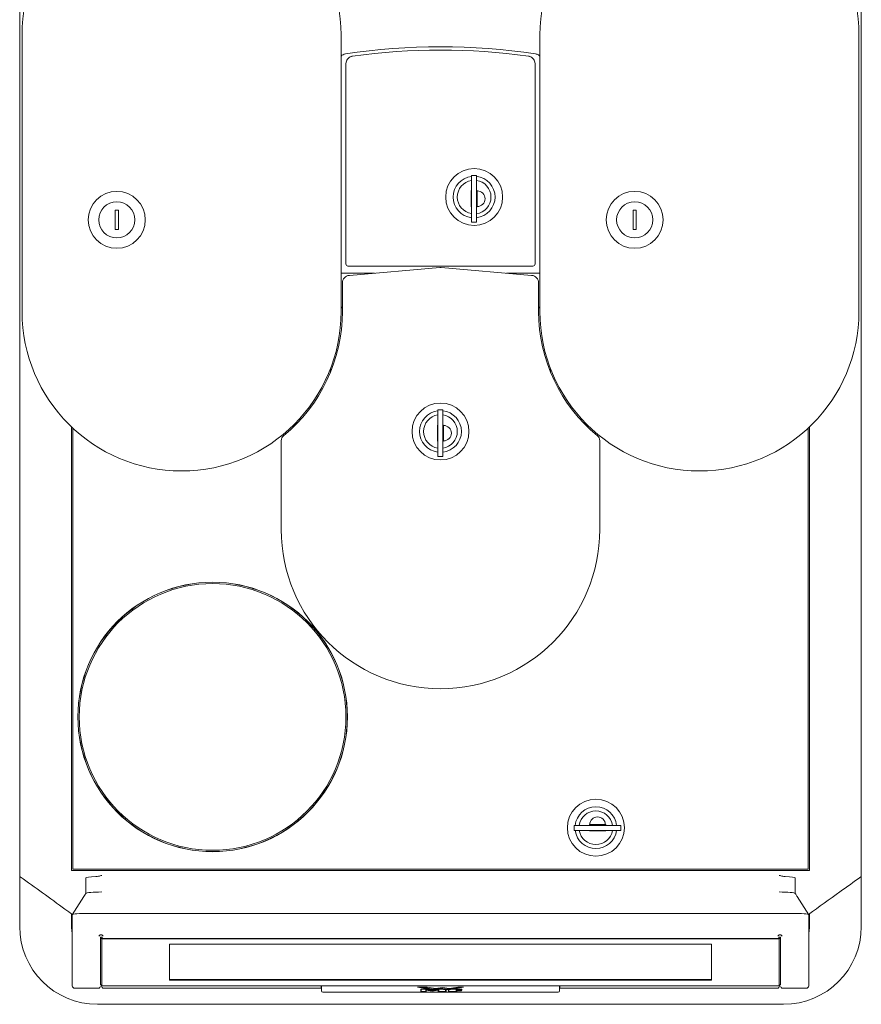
# Model space of a CAD drawing. Header units: millimetres. Extents: x -59761 to 112741, y -57975 to 46221.
# Tile 117 of 132: x 2524 to 2849, y -971 to -591. Entities that reach past the tile are written whole.
import ezdxf

# ---------------------------------------------------------------- set-up
doc = ezdxf.new("R2010")
doc.units = ezdxf.units.MM
doc.layers.add('Equip2D', color=250, linetype='Continuous')
doc.layers.add('EquipAnnot', color=5, linetype='Continuous')
doc.styles.add('GOST прямой', font='isocpeur.ttf', dxfattribs={"height": 2.5})

# ---------------------------------------------------------------- blocks, each defined once
blk = doc.blocks.new('A$C0ea41568')
at = {"color": 0, "linetype": 'Continuous', "lineweight": 0}
for p, q in [((-162.5, 505), (-162.5, 49.85)), ((162.5, 49.85), (162.5, 505)), ((-161.6, 374.4), (-161.6, 267.6)), ((-38.4, 267.6), (-38.4, 374.4)), ((38.4, 267.6), (38.4, 374.4)), ((161.6, 374.4), (161.6, 267.6)), ((-36.52, 363.26), (-36.52, 285.96)), ((-36.51, 363.26), (-36.51, 285.96)), ((36.51, 285.96), (36.51, 363.26)), ((36.52, 285.96), (36.52, 363.26)), ((11.95, 320.07), (11.95, 320.13)), ((13.9, 320.13), (11.95, 320.13)), ((11.95, 320.07), (11.95, 319.07)), ((13.9, 320.07), (13.9, 320.13)), ((13.9, 320.07), (13.9, 319.07)), ((11.95, 317.12), (11.95, 319.07)), ((11.95, 317.12), (11.95, 305.12)), ((13.9, 317.12), (13.9, 319.07)), ((13.9, 317.12), (13.9, 305.12)), ((11.8, 308), (11.8, 314.3)), ((11.8, 314.3), (11.95, 314.3)), ((13.9, 314.3), (14.2, 314.3)), ((14.2, 314.3), (14.2, 314.15)), ((14.2, 311.15), (14.2, 314.15)), ((14.2, 308.15), (14.2, 311.15)), ((14.2, 308.15), (14.2, 308)), ((-125.6, 299.25), (-125.6, 306.75)), ((-125.6, 306.75), (-124.4, 306.75)), ((-124.4, 306.75), (-124.4, 299.25)), ((11.95, 308), (11.8, 308)), ((11.95, 303.18), (11.95, 305.12)), ((14.2, 308), (13.9, 308)), ((13.9, 303.18), (13.9, 305.12)), ((74.4, 299.25), (74.4, 306.75)), ((74.4, 306.75), (75.6, 306.75)), ((75.6, 306.75), (75.6, 299.25)), ((11.95, 303.18), (11.95, 302.18)), ((11.95, 302.12), (11.95, 302.18)), ((13.9, 302.12), (11.95, 302.12)), ((13.9, 303.18), (13.9, 302.18)), ((13.9, 302.12), (13.9, 302.18)), ((-124.4, 299.25), (-125.6, 299.25)), ((75.6, 299.25), (74.4, 299.25)), ((-25.45, 282.4), (-38.4, 282.4)), ((-35.72, 285.16), (35.72, 285.16)), ((-35.71, 285.16), (35.71, 285.16)), ((-0.31, 284.6), (-35.16, 281.55)), ((35.16, 281.55), (0.31, 284.6)), ((38.4, 282.4), (25.45, 282.4)), ((-37.9, 278.56), (-37.9, 267.6)), ((37.9, 267.6), (37.9, 278.56)), ((-42.5, 245.5), (-42.5, 244.14)), ((42.5, 244.14), (42.5, 245.5)), ((-1.05, 229.52), (-1.05, 229.57)), ((0.9, 229.57), (-1.05, 229.57)), ((-1.05, 229.52), (-1.05, 228.52)), ((-1.05, 226.57), (-1.05, 228.52)), ((0.9, 229.52), (0.9, 229.57)), ((0.9, 229.52), (0.9, 228.52)), ((0.9, 226.57), (0.9, 228.52)), ((-1.05, 226.57), (-1.05, 214.57)), ((0.9, 226.57), (0.9, 214.57)), ((-142.5, 51.7), (-142.5, 223.01)), ((-142, 222.54), (-142, 52.2)), ((-1.2, 217.45), (-1.2, 223.75)), ((-1.2, 223.75), (-1.05, 223.75)), ((0.9, 223.75), (1.2, 223.75)), ((1.2, 223.75), (1.2, 223.6)), ((1.2, 220.6), (1.2, 223.6)), ((1.2, 217.6), (1.2, 220.6)), ((142, 52.2), (142, 222.54)), ((142.5, 223.01), (142.5, 51.7)), ((-61.5, 217.68), (-61.5, 183.4)), ((-1.05, 217.45), (-1.2, 217.45)), ((1.2, 217.45), (0.9, 217.45)), ((1.2, 217.6), (1.2, 217.45)), ((61.5, 183.4), (61.5, 217.68)), ((-1.05, 212.63), (-1.05, 214.57)), ((0.9, 212.63), (0.9, 214.57)), ((-1.05, 212.63), (-1.05, 211.63)), ((-1.05, 211.57), (-1.05, 211.63)), ((0.9, 211.57), (-1.05, 211.57)), ((0.9, 212.63), (0.9, 211.63)), ((0.9, 211.57), (0.9, 211.63)), ((51.68, 69.1), (51.73, 69.1)), ((51.68, 67.15), (51.68, 69.1)), ((52.73, 69.1), (51.73, 69.1)), ((52.73, 69.1), (54.68, 69.1)), ((66.68, 69.1), (54.68, 69.1)), ((57.5, 69.1), (57.5, 69.4)), ((57.5, 69.4), (57.65, 69.4)), ((60.65, 69.4), (57.65, 69.4)), ((63.65, 69.4), (60.65, 69.4)), ((63.65, 69.4), (63.8, 69.4)), ((63.8, 69.4), (63.8, 69.1)), ((66.68, 69.1), (68.62, 69.1)), ((69.62, 69.1), (68.62, 69.1)), ((69.62, 69.1), (69.68, 69.1)), ((69.68, 67.15), (69.68, 69.1)), ((51.68, 67.15), (51.73, 67.15)), ((52.73, 67.15), (51.73, 67.15)), ((52.73, 67.15), (54.68, 67.15)), ((66.68, 67.15), (54.68, 67.15)), ((57.5, 67), (57.5, 67.15)), ((63.8, 67), (57.5, 67)), ((63.8, 67.15), (63.8, 67)), ((66.68, 67.15), (68.62, 67.15)), ((69.62, 67.15), (68.62, 67.15)), ((69.62, 67.15), (69.68, 67.15)), ((-162.5, 49.61), (-162.5, 30)), ((142.5, 51.7), (-142.5, 51.7)), ((-142, 52.2), (142, 52.2)), ((162.5, 30), (162.5, 49.61)), ((-137, 48.8), (-137, 44.86)), ((137, 48.8), (137, 44.86)), ((-137, 42.85), (-137, 44.86)), ((137, 42.85), (137, 44.86)), ((-142.19, 34.61), (-137.75, 41.62)), ((142.19, 34.61), (137.75, 41.62)), ((-142.5, 30), (-142.5, 34.99)), ((-142.2, 34.58), (-142.2, 34.78)), ((-142.2, 34.58), (-142.2, 26.81)), ((-136, 35.13), (136, 35.13)), ((142.2, 34.78), (142.2, 34.58)), ((142.2, 34.58), (142.2, 26.81)), ((142.5, 34.99), (142.5, 30)), ((-142.2, 26.81), (-142.2, 7.28)), ((-131.25, 26.86), (-130.95, 26.86)), ((130.95, 26.86), (131.25, 26.86)), ((142.2, 7.28), (142.2, 26.81)), ((-131.25, 25.89), (-130.82, 25.89)), ((-131.25, 25.89), (-130.75, 25.35)), ((-131.25, 25.89), (-131.25, 7.64)), ((-130.75, 25.35), (130.75, 25.35)), ((-130.75, 7.19), (-130.75, 25.35)), ((-130.21, 25.41), (130.21, 25.41)), ((-104.62, 9.34), (-104.62, 23.24)), ((-104.62, 23.24), (104.63, 23.24)), ((104.63, 23.24), (104.63, 9.34)), ((131.25, 25.89), (130.75, 25.35)), ((130.75, 25.35), (130.75, 7.19)), ((130.82, 25.89), (131.25, 25.89)), ((131.25, 25.89), (131.25, 7.64)), ((-131.25, 7.64), (-130.75, 7.19)), ((104.63, 9.54), (-104.62, 9.54)), ((104.63, 9.34), (-104.62, 9.34)), ((131.25, 7.64), (130.75, 7.19)), ((-142.2, 7.2), (-142.2, 7.28)), ((-141.2, 6.2), (-131.99, 6.2)), ((-131.25, 6.7), (-130.95, 6.7)), ((130.75, 7.19), (-130.75, 7.19)), ((-46.3, 7.12), (-130.21, 7.12)), ((-130.21, 6.2), (-46.3, 6.2)), ((-46.1, 6.48), (-46.1, 7.19)), ((-46, 6.7), (-46.1, 6.7)), ((-46.1, 6.48), (-46.1, 6.4)), ((-46, 6.78), (-46, 7.19)), ((-46, 6.78), (-46, 5.26)), ((-46, 5.22), (-46, 5.26)), ((45.5, 7.12), (-45.5, 7.12)), ((-45.5, 4.72), (45.5, 4.72)), ((-8.89, 6.6), (-5.19, 6.6)), ((-2.66, 5.64), (-8.89, 6.6)), ((-7.6, 5.81), (-4.8, 5.81)), ((-7.6, 4.76), (-7.6, 5.81)), ((-7.6, 4.76), (-7.4, 4.98)), ((-7.6, 4.76), (-5.5, 4.76)), ((-7.4, 5.81), (-7.4, 4.98)), ((-7.4, 4.98), (-5.7, 4.98)), ((-7.37, 6.6), (-2.66, 5.88)), ((-5.7, 4.98), (-5.7, 5.7)), ((-5.5, 5.44), (-5.7, 5.7)), ((-5.7, 5.7), (-3.17, 5.32)), ((-5.5, 4.76), (-5.7, 4.98)), ((-5.5, 5.44), (-5.5, 4.76)), ((-3.17, 5.08), (-5.5, 5.44)), ((-5.19, 6.6), (-1.89, 6.09)), ((-4.8, 5.81), (-2.63, 5.48)), ((-3.17, 5.32), (-0.65, 5.7)), ((-0.85, 5.44), (-3.17, 5.08)), ((-3.17, 5.08), (-3.17, 5.32)), ((-2.66, 5.88), (0, 6.29)), ((0, 6.05), (-2.66, 5.64)), ((-2.66, 5.64), (-2.66, 5.88)), ((-2.63, 5.48), (0, 5.88)), ((-1.89, 6.09), (0.75, 6.5)), ((-0.85, 5.44), (-0.65, 5.7)), ((-0.85, 4.76), (-0.85, 5.44)), ((-0.85, 4.76), (-0.65, 4.98)), ((-0.85, 4.76), (2.15, 4.76)), ((-0.65, 5.7), (-0.65, 4.98)), ((-0.65, 4.98), (1.95, 4.98)), ((0, 6.05), (0, 6.29)), ((0, 6.29), (2.66, 5.88)), ((2.66, 5.64), (0, 6.05)), ((0, 5.88), (2.15, 5.55)), ((0.75, 6.5), (3.39, 6.09)), ((1.95, 4.98), (1.95, 5.58)), ((2.15, 4.76), (1.95, 4.98)), ((2.15, 5.55), (2.15, 4.76)), ((2.66, 5.88), (7.37, 6.6)), ((8.89, 6.6), (2.66, 5.64)), ((2.66, 5.64), (2.66, 5.88)), ((3.05, 5.55), (4.74, 5.81)), ((3.05, 4.76), (3.05, 5.55)), ((3.05, 4.76), (3.25, 4.98)), ((3.05, 4.76), (6.25, 4.76)), ((3.25, 5.58), (3.25, 4.98)), ((3.25, 4.98), (6.05, 4.98)), ((3.39, 6.09), (6.69, 6.6)), ((4.74, 5.81), (8.25, 5.81)), ((6.05, 5.58), (6.05, 5.73)), ((6.25, 5.51), (6.05, 5.73)), ((6.05, 5.73), (8.05, 5.73)), ((6.25, 5.39), (6.05, 5.58)), ((6.05, 4.98), (6.05, 5.43)), ((6.25, 5.22), (6.05, 5.43)), ((6.05, 5.43), (6.21, 5.43)), ((6.25, 4.76), (6.05, 4.98)), ((6.25, 5.51), (6.25, 5.39)), ((8.25, 5.51), (6.25, 5.51)), ((6.25, 5.39), (8.05, 5.39)), ((6.25, 5.22), (6.25, 4.76)), ((8.05, 5.22), (6.25, 5.22)), ((6.69, 6.6), (8.89, 6.6)), ((8.05, 5.22), (7.89, 5.39)), ((8.05, 5.73), (8.05, 5.81)), ((8.25, 5.51), (8.05, 5.73)), ((8.05, 5.39), (8.05, 5.22)), ((8.25, 5.81), (8.25, 5.51)), ((46, 6.78), (46, 7.19)), ((46, 5.26), (46, 6.78)), ((46.1, 6.7), (46, 6.7)), ((46, 5.26), (46, 5.22)), ((46.1, 6.48), (46.1, 7.19)), ((46.1, 6.48), (46.1, 6.4)), ((130.21, 7.12), (46.3, 7.12)), ((46.3, 6.2), (130.21, 6.2)), ((130.95, 6.7), (131.25, 6.7)), ((131.99, 6.2), (141.2, 6.2)), ((142.2, 7.28), (142.2, 7.2)), ((-132.5, 0), (132.5, 0))]:
    blk.add_line(p, q, dxfattribs=at)
for centre, radius in [((13, 311.8), 11), ((-125, 303), 11), ((75, 303), 11), ((-125, 303), 7), ((75, 303), 7), ((0, 221.25), 11), ((-88, 111), 52.05), ((-88, 111), 52), ((-88, 111), 51.5), ((60, 68.2), 11)]:
    blk.add_circle(centre, radius, dxfattribs=at)
for centre, radius, start, end in [((-100, 374.4), 61.6, 0, 180), ((100, 374.4), 61.6, 0, 180), ((0, 119.8), 250, 81.5549, 98.4451), ((0, 119.8), 248.76, 82.1615, 97.8385), ((0, 119.8), 248.76, 82.1621, 97.8379), ((13, 311.8), 8.06, 97.4862, 180), ((13, 311.8), 8.06, 276.4119, 83.5881), ((13, 311.8), 6.5, 99.2962, 180), ((13, 311.8), 6.5, 277.9588, 82.0412), ((14.2, 311.15), 3, 270, 90), ((13, 311.8), 8.06, 180, 262.5138), ((13, 311.8), 6.5, 180, 260.7038), ((-34.9, 278.56), 3, 95, 180), ((0, 281.11), 3.5, 85, 95), ((34.9, 278.56), 3, 0, 85), ((-100, 267.6), 61.6, 180, 0), ((-100, 267.6), 62.1, 309.3959, 360), ((-26, 258), 16.5, 136.1546, 138.7218), ((26, 258), 16.5, 41.2782, 43.8454), ((100, 267.6), 62.1, 180, 230.6041), ((100, 267.6), 61.6, 180, 0), ((0, 221.25), 8.06, 97.4862, 262.5138), ((0, 221.25), 8.06, 276.4119, 83.5881), ((0, 221.25), 6.5, 99.2962, 260.7038), ((0, 221.25), 6.5, 277.9588, 82.0412), ((1.2, 220.6), 3, 270, 90), ((-59, 217.68), 2.5, 129.3959, 180), ((59, 217.68), 2.5, 0, 50.6041), ((0, 183.4), 61.5, 180, 0), ((60, 68.2), 8.06, 6.4119, 173.5881), ((60, 68.2), 6.5, 7.9588, 172.0412), ((60.65, 69.4), 3, 0, 180), ((60, 68.2), 8.06, 187.4862, 270), ((60, 68.2), 6.5, 189.2962, 270), ((60, 68.2), 8.06, 270, 352.5138), ((60, 68.2), 6.5, 270, 350.7038), ((-132.5, 30), 30, 180, 270), ((-132.5, 30), 10, 180, 194.0699), ((132.5, 30), 30, 270, 0), ((132.5, 30), 10, 345.9301, 0), ((-141.2, 7.2), 1, 180, 270), ((-131.99, 6.5), 0.3, 270, 337.9757), ((-131.25, 6.2), 0.5, 90, 157.9757), ((-130.95, 6.2), 0.5, 22.0243, 90), ((-130.21, 6.5), 0.3, 202.0243, 270), ((-46.3, 6.4), 0.2, 270, 360), ((-45.5, 5.22), 0.5, 180, 270), ((45.5, 5.22), 0.5, 270, 0), ((46.3, 6.4), 0.2, 180, 270), ((130.21, 6.5), 0.3, 270, 337.9757), ((130.95, 6.2), 0.5, 90, 157.9757), ((131.25, 6.2), 0.5, 22.0243, 90), ((131.99, 6.5), 0.3, 202.0243, 270), ((141.2, 7.2), 1, 270, 0)]:
    blk.add_arc(centre, radius, start, end, dxfattribs=at)
at = {"color": 0, "linetype": 'Continuous', "lineweight": 0, "extrusion": (2.22045e-16, 0, -1)}
for centre, major_axis in [((-35.72, 285.96), (-0.566, -0.566)), ((35.72, 285.96), (0.566, -0.566))]:
    blk.add_ellipse(centre, major_axis=major_axis, ratio=0.999695, start_param=-0.785246, end_param=0.785246, dxfattribs=at)
at = {"color": 0, "linetype": 'Continuous', "lineweight": 0}
for centre, major_axis, ratio, start_param, end_param in [((-35.71, 285.96), (-0.566, -0.566), 0.999695, -0.785246, 0.785246), ((35.71, 285.96), (0.566, -0.566), 0.999695, -0.785246, 0.785246), ((162, 49.61), (0.5, 0), 1, -0.949271, 0), ((-130.8, 48.8), (-6.2, 0), 0.088894, -1.18429, 0), ((130.8, 48.8), (6.2, 0), 0.088894, 0, 1.18429), ((-130.8, 42.83), (-6.2, 0), 0.088894, -1.570796, -0.052614), ((130.8, 42.83), (6.2, 0), 0.088894, 0.052614, 1.570796), ((-136, 34.58), (-6.2, 0), 0.088894, -1.570796, 0), ((136, 34.58), (6.2, 0), 0.088894, 0, 1.570796), ((-130.21, 25.71), (-0.3, 0), 0.996041, 0.384397, 1.570796), ((130.21, 25.71), (0.3, 0), 0.996041, -1.570796, -0.384397), ((46.3, 7.32), (0.2, 0), 0.996041, -2.383368, -1.570796)]:
    blk.add_ellipse(centre, major_axis=major_axis, ratio=ratio, start_param=start_param, end_param=end_param, dxfattribs=at)
at = {"color": 0, "linetype": 'Continuous', "lineweight": 0, "extrusion": (2.22076e-16, 4.43185e-20, -1)}
blk.add_ellipse((-162, 49.61), major_axis=(-0.5, 0), ratio=1, start_param=-0.949271, end_param=0, dxfattribs=at)
at = {"color": 0, "linetype": 'Continuous', "lineweight": 0, "extrusion": (2.22045e-16, 4.40025e-33, -1)}
blk.add_ellipse((-130.95, 25.41), major_axis=(0.5, 0), ratio=0.996041, start_param=-1.570796, end_param=-0.384397, dxfattribs=at)
at = {"color": 0, "linetype": 'Continuous', "lineweight": 0, "extrusion": (2.24201e-16, -8.75702e-19, -1)}
blk.add_ellipse((130.95, 25.41), major_axis=(-0.5, 0), ratio=0.996041, start_param=0.384397, end_param=1.570796, dxfattribs=at)
at = {"color": 0, "linetype": 'Continuous', "lineweight": 0, "extrusion": (2.22045e-16, -2.11155e-29, -1)}
blk.add_ellipse((-130.21, 7.42), major_axis=(-0.3, 0), ratio=0.996041, start_param=-1.570796, end_param=-0.913678, dxfattribs=at)
at = {"color": 0, "linetype": 'Continuous', "lineweight": 0, "extrusion": (2.2701e-16, 3.49483e-20, -1)}
blk.add_ellipse((-46.3, 7.32), major_axis=(-0.2, 0), ratio=0.996041, start_param=-2.383368, end_param=-1.570796, dxfattribs=at)
at = {"color": 0, "linetype": 'Continuous', "lineweight": 0, "extrusion": (2.22045e-16, 9.50836e-30, -1)}
blk.add_ellipse((-45.5, 7.62), major_axis=(-0.5, 0), ratio=0.996041, start_param=-1.570796, end_param=-1.065546, dxfattribs=at)
at = {"color": 0, "linetype": 'Continuous', "lineweight": 0, "extrusion": (2.23751e-16, -3.12175e-18, -1)}
blk.add_ellipse((45.5, 7.62), major_axis=(-0.5, 0), ratio=0.996041, start_param=-2.076047, end_param=-1.570796, dxfattribs=at)
at = {"color": 0, "linetype": 'Continuous', "lineweight": 0, "extrusion": (2.22119e-16, -3.9302e-18, -1)}
blk.add_ellipse((130.21, 7.42), major_axis=(-0.3, 0), ratio=0.996041, start_param=-2.227915, end_param=-1.570796, dxfattribs=at)
at = {"color": 0, "linetype": 'Continuous', "lineweight": 0}
for points, knots in [([(-36.72, 367.09), (-37.04, 367.04), (-37.34, 366.94), (-37.92, 366.65), (-38.18, 366.46), (-38.4, 366.24)], [0.2358184, 0.2358184, 0.2358184, 0.2358184, 0.3327233, 0.3327233, 0.4281591, 0.4281591, 0.4281591, 0.4281591]), ([(-36.52, 363.26), (-36.52, 363.65), (-36.44, 364.04), (-36.14, 364.76), (-35.93, 365.09), (-35.42, 365.6), (-35.15, 365.8), (-34.57, 366.09), (-34.25, 366.19), (-33.93, 366.23)], [0, 0, 0, 0, 0.1171782, 0.1171782, 0.2343542, 0.2343542, 0.3328525, 0.3328525, 0.4313559, 0.4313559, 0.4313559, 0.4313559]), ([(-33.92, 366.23), (-34.31, 366.18), (-34.68, 366.05), (-35.36, 365.66), (-35.66, 365.4), (-36.09, 364.83), (-36.25, 364.54), (-36.46, 363.92), (-36.51, 363.59), (-36.51, 363.26)], [0, 0, 0, 0, 0.1172184, 0.1172184, 0.2344159, 0.2344159, 0.3328885, 0.3328885, 0.4313609, 0.4313609, 0.4313609, 0.4313609]), ([(36.51, 363.26), (36.51, 363.65), (36.44, 364.04), (36.14, 364.76), (35.92, 365.09), (35.42, 365.6), (35.15, 365.8), (34.56, 366.09), (34.25, 366.19), (33.92, 366.23)], [0, 0, 0, 0, 0.1171782, 0.1171782, 0.2343542, 0.2343542, 0.3328541, 0.3328541, 0.4313589, 0.4313589, 0.4313589, 0.4313589]), ([(33.93, 366.23), (34.31, 366.18), (34.69, 366.05), (35.36, 365.66), (35.66, 365.4), (36.1, 364.83), (36.25, 364.54), (36.46, 363.92), (36.52, 363.59), (36.52, 363.26)], [0, 0, 0, 0, 0.1172183, 0.1172183, 0.2344158, 0.2344158, 0.3328869, 0.3328869, 0.4313578, 0.4313578, 0.4313578, 0.4313578]), ([(38.4, 366.24), (38.22, 366.42), (38.03, 366.57), (37.47, 366.9), (37.1, 367.03), (36.72, 367.09)], [0, 0, 0, 0, 0.0753344, 0.0753344, 0.1925526, 0.1925526, 0.1925526, 0.1925526]), ([(-162.5, 49.85), (-162.5, 49.78), (-162.5, 49.71), (-162.5, 49.66), (-162.5, 49.63), (-162.5, 49.62), (-162.5, 49.61), (-162.5, 49.61)], [-20.857849, -20.857849, -20.857849, -20.857849, -8.939078, -5.959386, -2.979693, -1.489846, 0, 0, 0, 0]), ([(-133.14, 49.31), (-132.79, 49.32), (-132.42, 49.39), (-131.62, 49.57), (-131.19, 49.7), (-130.8, 49.81)], [0, 0, 0, 0, 0.1102975, 0.1102975, 0.2320949, 0.2320949, 0.2320949, 0.2320949]), ([(130.8, 49.81), (131.22, 49.69), (131.72, 49.55), (132.46, 49.38), (132.82, 49.32), (133.14, 49.31)], [0.4994962, 0.4994962, 0.4994962, 0.4994962, 0.6308526, 0.6308526, 0.7295341, 0.7295341, 0.7295341, 0.7295341]), ([(162.5, 49.61), (162.5, 49.61), (162.5, 49.62), (162.5, 49.63), (162.5, 49.66), (162.5, 49.71), (162.5, 49.78), (162.5, 49.85)], [-20.857849, -20.857849, -20.857849, -20.857849, -19.368003, -17.878157, -14.898464, -11.918771, 0, 0, 0, 0]), ([(-142.12, 34.72), (-143.09, 35.42), (-144.06, 36.11), (-150.77, 40.94), (-156.53, 45.07), (-162.29, 49.2)], [6.385076, 6.385076, 6.385076, 6.385076, 10.000001, 10.000001, 31.502876, 31.502876, 31.502876, 31.502876]), ([(162.29, 49.2), (159.61, 47.28), (156.93, 45.36), (150.21, 40.54), (146.16, 37.63), (142.12, 34.72)], [0, 0, 0, 0, 10.000005, 10.000005, 25.117805, 25.117805, 25.117805, 25.117805]), ([(-137.75, 41.62), (-137.6, 41.86), (-137.42, 42.15), (-137.15, 42.6), (-137.07, 42.73), (-136.99, 42.86)], [0, 0, 0, 0, 1.345152, 1.345152, 1.871675, 1.871675, 1.871675, 1.871675]), ([(136.99, 42.86), (137.23, 42.46), (137.46, 42.08), (137.69, 41.72), (137.72, 41.67), (137.75, 41.62)], [0, 0, 0, 0, 1.593998, 1.593998, 1.869013, 1.869013, 1.869013, 1.869013]), ([(-131.71, 26.52), (-131.7, 26.56), (-131.67, 26.62), (-131.59, 26.72), (-131.54, 26.77), (-131.44, 26.82), (-131.4, 26.83), (-131.33, 26.85), (-131.29, 26.86), (-131.25, 26.86)], [0.18490582, 0.18490582, 0.18490582, 0.18490582, 0.20551516, 0.20551516, 0.22806695, 0.22806695, 0.23934284, 0.23934284, 0.25061873, 0.25061873, 0.25061873, 0.25061873]), ([(-130.95, 26.86), (-130.91, 26.86), (-130.87, 26.85), (-130.8, 26.83), (-130.76, 26.82), (-130.66, 26.77), (-130.61, 26.72), (-130.53, 26.62), (-130.5, 26.56), (-130.49, 26.52)], [0.25061873, 0.25061873, 0.25061873, 0.25061873, 0.26189463, 0.26189463, 0.27317052, 0.27317052, 0.29572231, 0.29572231, 0.31633165, 0.31633165, 0.31633165, 0.31633165]), ([(130.49, 26.52), (130.5, 26.56), (130.53, 26.62), (130.61, 26.72), (130.66, 26.77), (130.76, 26.82), (130.8, 26.83), (130.87, 26.85), (130.91, 26.86), (130.95, 26.86)], [0.18490582, 0.18490582, 0.18490582, 0.18490582, 0.20551516, 0.20551516, 0.22806695, 0.22806695, 0.23934284, 0.23934284, 0.25061873, 0.25061873, 0.25061873, 0.25061873]), ([(131.25, 26.86), (131.29, 26.86), (131.33, 26.85), (131.4, 26.83), (131.44, 26.82), (131.54, 26.77), (131.59, 26.72), (131.67, 26.62), (131.7, 26.56), (131.71, 26.52)], [0.25061873, 0.25061873, 0.25061873, 0.25061873, 0.26189463, 0.26189463, 0.27317052, 0.27317052, 0.29572231, 0.29572231, 0.31633165, 0.31633165, 0.31633165, 0.31633165]), ([(-131.99, 26.28), (-131.92, 26.29), (-131.85, 26.33), (-131.77, 26.42), (-131.74, 26.46), (-131.72, 26.5), (-131.72, 26.51), (-131.71, 26.52)], [0, 0, 0, 0, 0.041908, 0.041908, 0.062862, 0.062862, 0.06627471, 0.06627471, 0.06627471, 0.06627471]), ([(-130.49, 26.52), (-130.49, 26.52), (-130.48, 26.51), (-130.47, 26.47), (-130.44, 26.43), (-130.36, 26.34), (-130.28, 26.29), (-130.21, 26.28)], [0.20178089, 0.20178089, 0.20178089, 0.20178089, 0.20340023, 0.20340023, 0.22168789, 0.22168789, 0.26628868, 0.26628868, 0.26628868, 0.26628868]), ([(130.21, 26.28), (130.28, 26.29), (130.36, 26.34), (130.44, 26.43), (130.47, 26.47), (130.48, 26.51), (130.49, 26.52), (130.49, 26.52)], [0, 0, 0, 0, 0.04460079, 0.04460079, 0.06288845, 0.06288845, 0.06450779, 0.06450779, 0.06450779, 0.06450779]), ([(131.71, 26.52), (131.72, 26.51), (131.72, 26.5), (131.74, 26.46), (131.77, 26.42), (131.85, 26.33), (131.92, 26.29), (131.99, 26.28)], [0.20266169, 0.20266169, 0.20266169, 0.20266169, 0.2060744, 0.2060744, 0.2270284, 0.2270284, 0.2689364, 0.2689364, 0.2689364, 0.2689364])]:
    blk.add_open_spline(points, degree=3, knots=knots, dxfattribs=at)
for points in [[(-162.29, 49.2), (-162.29, 49.2), (-162.29, 49.2), (-162.29, 49.2)], [(162.29, 49.2), (162.29, 49.2), (162.29, 49.2), (162.29, 49.2)]]:
    blk.add_open_spline(points, degree=3, dxfattribs=at)
blk = doc.blocks.new('wmf_1500S+3D')
at = {"layer": 'Equip2D'}
blk.add_blockref('A$C0ea41568', (0, 0), dxfattribs=at)
at = {"layer": 'EquipAnnot', "style": 'GOST прямой', "flags": 1}
for tag, p in [('НАИМЕНОВАНИЕ', (0, 0)), ('ОПИСАНИЕ', (0, -4.75)), ('РАЗМЕРЫ', (0, -9.5)), ('МОЩНОСТЬ', (0, -14.25)), ('НАПРЯЖЕНИЕ', (0, -19)), ('ВЕС', (0, -23.75))]:
    blk.add_attdef(tag, p, '', height=2.5, dxfattribs=at)
at = {"layer": 'EquipAnnot', "style": 'GOST прямой'}
blk.add_attdef('НОМЕР', (2.83, -72.14), '', height=2.5, dxfattribs=at)

msp = doc.modelspace()

# ---------------------------------------------------------------- block references
msp.add_blockref('wmf_1500S+3D', (2686.88, -971.23, 150))

doc.saveas('drawing.dxf')
